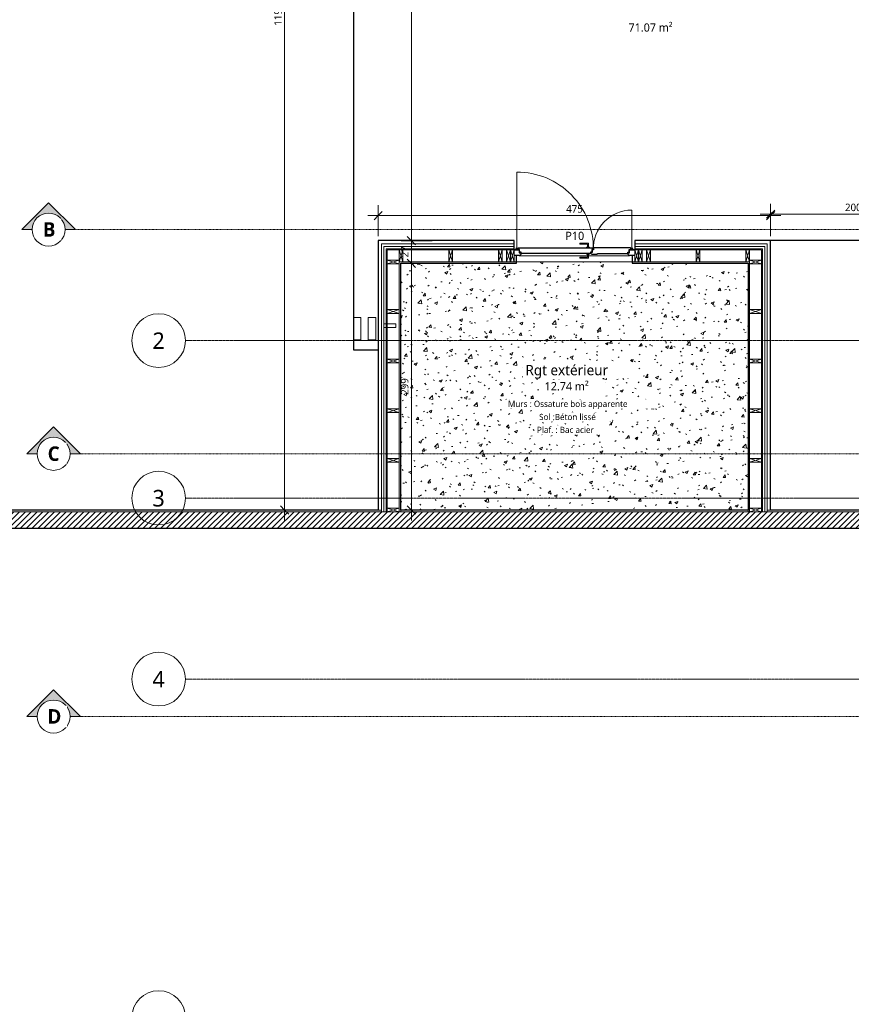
# Model space of a CAD drawing. Header units: millimetres. Extents: x -21522 to 77796, y -25697 to 15217.
# Tile 38 of 256: x -15731 to -5665, y -6120 to 5793. Entities that reach past the tile are written whole.
import ezdxf

# ---------------------------------------------------------------- set-up
doc = ezdxf.new("R2010")
doc.units = ezdxf.units.MM
for name, pattern in [('Caché', [3, 2, -1]), ('Ligne de quadrillage', [22.225, 12.7, -3.175, 3.175, -3.175]), ('Tiret point', [6.25, 2.5, -1.875, 0, -1.875])]:
    doc.linetypes.add(name, pattern=pattern)
for name, color, linetype, lineweight in [('A-ANNO-DIMS', 211, 'Continuous', 9), ('A-ANNO-DIMS-50', 211, 'Continuous', 9), ('A-AREA-IDEN', 2, 'Continuous', 9), ('A-AREA-PATT', 32, 'Continuous', 13), ('A-DETL', 90, 'Continuous', 70), ('A-DETL-GENF', 92, 'Continuous', 13), ('A-DOOR', 31, 'Continuous', 25), ('A-DOOR-FRAM', 31, 'Continuous', 25), ('A-DOOR-IDEN', 31, 'Continuous', 9), ('A-WALL', 113, 'Continuous', 13), ('A-WALL-PATT', 111, 'Continuous', 13), ('G-ANNO-SYMB', 111, 'Continuous', 9), ('S-BEAM', 12, 'Continuous', 13), ('S-GRID', 1, 'Continuous', 9), ('S-GRID-IDEN', 1, 'Continuous', 9)]:
    doc.layers.add(name, color=color, linetype=linetype, lineweight=lineweight)
doc.styles.add('Trebuchet MS', font='trebuc.ttf', dxfattribs={"height": 200})
doc.styles.add('Trebuchet MS_1', font='trebuc.ttf', dxfattribs={"height": 90})
doc.styles.add('Trebuchet MS_2', font='trebuc.ttf', dxfattribs={"height": 100})
doc.styles.add('Trebuchet MS_4', font='trebuc.ttf', dxfattribs={"height": 125})
doc.styles.add('Trebuchet MS_5', font='trebuc.ttf', dxfattribs={"height": 75})
doc.styles.add('Trebuchet MS_B_1', font='trebucbd.ttf', dxfattribs={"height": 175})
doc.dimstyles.new('Cotes50e_Intérieur_Transparent', dxfattribs={"dimscale": 304.8, "dimtxt": 92.785582, "dimasz": 0.328084, "dimexe": 0.410105, "dimexo": 0.0625, "dimgap": 0.036089, "dimtad": 1, "dimdec": 0, "dimlfac": 0.1, "dimzin": 0, "dimdsep": 46, "dimtxsty": 'Trebuchet MS_1', "dimblk1": 'OBLIQUE', "dimblk2": 'OBLIQUE', "dimsah": 1, "dimcen": 0.09, "dimdle": 0.410105, "dimazin": 0, "dimtfac": 1, "dimtdec": 4, "dimtix": 1, "dimtmove": 0, "dimatfit": 3, "dimfxl": 0.82021, "dimfxlon": 1, "dimtvp": 1, "dimtolj": 1, "dimtzin": 0, "dimarcsym": 2})
pattern_1 = [(45, (0, 0), (-112.2532, 112.2532), []), (45, (39.69, 0), (0, 224.5064), []), (45, (-39.69, 0), (0, 224.5064), [])]

# ---------------------------------------------------------------- blocks, each defined once
blk = doc.blocks.new('Family - IfcBeam - POTEAU-252198-00_RDC_50e Copie 1')
at = {"layer": 'S-BEAM', "color": 250, "lineweight": 18}
for p, q in [((19947, 39939), (19887, 39939)), ((19887, 39939), (19887, 39850)), ((19977, 39939), (19947, 39939)), ((19977, 39758), (19977, 39939)), ((19887, 39850), (19887, 39669)), ((19977, 39669), (19977, 39758)), ((19887, 39669), (19917, 39669)), ((19917, 39669), (19977, 39669))]:
    blk.add_line(p, q, dxfattribs=at)
blk = doc.blocks.new('Family - IfcBeam - POTEAU-252310-00_RDC_50e Copie 1')
at = {"layer": 'S-BEAM', "color": 250, "lineweight": 18}
for p, q in [((20127, 39939), (20067, 39939)), ((20067, 39939), (20067, 39850)), ((20157, 39939), (20127, 39939)), ((20157, 39758), (20157, 39939)), ((20067, 39850), (20067, 39669)), ((20157, 39669), (20157, 39758)), ((20067, 39669), (20097, 39669)), ((20097, 39669), (20157, 39669))]:
    blk.add_line(p, q, dxfattribs=at)
blk = doc.blocks.new('Family - IfcBeam - POTEAU-252800-00_RDC_50e Copie 1')
at = {"layer": 'S-BEAM', "color": 250, "lineweight": 18}
for p, q in [((20257, 39864), (20257, 39849)), ((20352, 39864), (20257, 39864)), ((20257, 39849), (20257, 39819)), ((20257, 39819), (20307, 39819)), ((20307, 39819), (20402, 39819)), ((20402, 39864), (20352, 39864)), ((20402, 39835), (20402, 39864)), ((20402, 39819), (20402, 39835))]:
    blk.add_line(p, q, dxfattribs=at)
blk = doc.blocks.new('GROUPE SCOLAIRE ST JULIEN - PRO - Ind A_importrevit_ifc-1-00_RDC_50e Copie 1')
at = {"layer": 'S-BEAM', "color": 250, "lineweight": 18, "rotation": 0.0001649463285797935}
for name in ['Family - IfcBeam - POTEAU-252198-00_RDC_50e Copie 1', 'Family - IfcBeam - POTEAU-252310-00_RDC_50e Copie 1', 'Family - IfcBeam - POTEAU-252800-00_RDC_50e Copie 1']:
    blk.add_blockref(name, (-31579, -37750), dxfattribs=at)
blk = doc.blocks.new('Porte d_entrée tierce - Panneau vitré - 140cm x 225cm-8599243-00_RDC_50e Copie 1')
at = {"layer": 'A-DETL-GENF', "color": 30}
for p, q in [((-697, 40), (-697, 967)), ((696, 40), (696, 507))]:
    blk.add_line(p, q, dxfattribs=at)
for centre, radius, start, end in [((-697, 40), 927, 359.1342, 90), ((696, 40), 467, 90, 181.7195)]:
    blk.add_arc(centre, radius, start, end, dxfattribs=at)
at = {"layer": 'A-DOOR', "color": 20}
for p, q in [((-682, 34), (-682, 46)), ((-679, 49), (227, 49)), ((-665, 31), (-679, 31)), ((-665, -1), (-665, 31)), ((213, 31), (213, -1)), ((227, 31), (213, 31)), ((230, 25), (217, 25)), ((217, 25), (217, -8)), ((230, 46), (230, 25)), ((230, 46), (230, 34)), ((679, 49), (233, 49)), ((665, -1), (665, 31)), ((665, 31), (679, 31)), ((682, 34), (682, 46)), ((-646, -4), (-662, -4)), ((-646, -19), (-646, -4)), ((194, -19), (-646, -19)), ((194, -4), (194, -19)), ((210, -4), (194, -4)), ((217, -8), (199, -8)), ((199, -8), (199, -14)), ((201, -19), (200, -19)), ((210, -25), (277, -25)), ((279, -22), (279, -19)), ((279, -19), (646, -19)), ((646, -19), (646, -4)), ((646, -4), (662, -4))]:
    blk.add_line(p, q, dxfattribs=at)
at = {"layer": 'A-DOOR', "color": 30, "lineweight": 13}
for p, q in [((-665, 26), (-668, 26)), ((-668, 26), (-668, 25)), ((-668, 24), (-668, 25)), ((172, 106), (65, 106)), ((65, 106), (65, 104)), ((65, 104), (65, 95)), ((65, 95), (65, 93)), ((65, 93), (158, 93)), ((145, 58), (145, 49)), ((150, 58), (145, 58)), ((150, 58), (180, 58)), ((158, 62), (155, 58)), ((155, 58), (156, 59)), ((158, 93), (158, 61)), ((160, 62), (165, 62)), ((169, 58), (161, 58)), ((161, 58), (161, 58)), ((165, 62), (170, 62)), ((169, 58), (169, 58)), ((172, 61), (172, 106)), ((175, 58), (172, 62)), ((185, 58), (180, 58)), ((185, 49), (185, 58)), ((230, 26), (213, 26)), ((668, 26), (665, 26)), ((668, 25), (668, 26)), ((668, 25), (668, 24)), ((-668, -46), (-668, -42)), ((-668, -46), (-668, -49)), ((-668, -49), (158, -49)), ((-650, -11), (-646, -11)), ((-650, -19), (145, -19)), ((158, -62), (65, -62)), ((65, -62), (65, -64)), ((65, -64), (65, -73)), ((65, -73), (65, -75)), ((65, -75), (172, -75)), ((145, -19), (145, -27)), ((145, -27), (150, -27)), ((180, -27), (150, -27)), ((156, -28), (155, -27)), ((155, -27), (158, -31)), ((158, -30), (158, -62)), ((165, -31), (160, -31)), ((161, -28), (169, -28)), ((161, -28), (161, -28)), ((170, -31), (165, -31)), ((169, -28), (169, -28)), ((171, -49), (668, -49)), ((172, -31), (175, -27)), ((172, -75), (172, -30)), ((180, -27), (185, -27)), ((185, -27), (185, -19)), ((185, -19), (201, -19)), ((194, -11), (199, -11)), ((279, -19), (650, -19)), ((646, -11), (650, -11)), ((668, -42), (668, -46)), ((668, -49), (668, -46))]:
    blk.add_line(p, q, dxfattribs=at)
at = {"layer": 'A-DOOR', "color": 20, "flags": 128}
blk.add_lwpolyline([(199, -15), (199, -14), (199, -14)], dxfattribs=at)
at = {"layer": 'A-DOOR', "color": 30, "lineweight": 13}
for centre, radius, start, end in [((-697, 40), 9.75, 0, 180), ((-697, 40), 9.75, 180, 360), ((-697, 40), 8.75, 0, 180), ((-697, 40), 8.75, 180, 360), ((696, 40), 9.75, 0, 180), ((696, 40), 9.75, 180, 0), ((696, 40), 8.75, 0, 180), ((696, 40), 8.75, 180, 0)]:
    blk.add_arc(centre, radius, start, end, dxfattribs=at)
at = {"layer": 'A-DOOR', "color": 20}
for centre, radius, start, end in [((-679, 46), 3, 90, 180), ((-679, 34), 3, 180, 270), ((227, 46), 3, 360, 90), ((227, 34), 3, 270, 0), ((233, 46), 3, 90, 180), ((679, 46), 3, 0, 90), ((679, 34), 3, 270, 360), ((-662, -1), 3, 180, 270), ((-662, -1), 3, 180, 270), ((210, -14), 11, 180, 270), ((210, -14), 11, 187.9267, 195.8266), ((210, -14), 11, 207.0357, 270), ((210, -1), 3, 270, 360), ((210, -1), 3, 270, 360), ((277, -22), 2.5, 270, 360), ((277, -22), 2.5, 270, 300), ((277, -22), 2.5, 330, 360), ((662, -1), 3, 270, 0), ((662, -1), 3, 270, 0)]:
    blk.add_arc(centre, radius, start, end, dxfattribs=at)
for points, knots in [([(-682, 46), (-682, 47), (-682, 47), (-682, 47), (-682, 47), (-682, 47), (-682, 48), (-682, 48), (-682, 48), (-682, 48)], [-1, -1, -1, -1, -0.9285714, -0.8928571, -0.8571429, -0.8214286, -0.7857143, -0.75, -0.7142857, -0.7142857, -0.7142857, -0.7142857]), ([(-682, 33), (-682, 33), (-682, 33), (-682, 33), (-682, 34), (-682, 34), (-682, 34), (-682, 34), (-682, 34), (-682, 34)], [-0.2857143, -0.2857143, -0.2857143, -0.2857143, -0.25, -0.2142857, -0.1785714, -0.1428571, -0.1071429, -0.0714286, 0, 0, 0, 0]), ([(-681, 49), (-681, 49), (-681, 49), (-680, 49), (-680, 49), (-680, 49), (-680, 49)], [-0.4285714, -0.4285714, -0.4285714, -0.4285714, -0.3928571, -0.3571429, -0.2857143, -0.1428571, -0.1428571, -0.1428571, -0.1428571]), ([(-680, 32), (-680, 32), (-680, 32), (-680, 32), (-681, 32), (-681, 32), (-681, 32)], [-0.8571429, -0.8571429, -0.8571429, -0.8571429, -0.7142857, -0.6428571, -0.6071429, -0.5714286, -0.5714286, -0.5714286, -0.5714286]), ([(228, 49), (228, 49), (228, 49), (228, 49), (229, 49), (229, 49), (229, 49)], [-0.8571429, -0.8571429, -0.8571429, -0.8571429, -0.7142857, -0.6428571, -0.6071429, -0.5714286, -0.5714286, -0.5714286, -0.5714286]), ([(229, 32), (229, 32), (229, 32), (228, 32), (228, 32), (228, 32), (228, 32)], [-0.4285714, -0.4285714, -0.4285714, -0.4285714, -0.3928571, -0.3571429, -0.2857143, -0.1428571, -0.1428571, -0.1428571, -0.1428571]), ([(230, 46), (230, 47), (230, 47), (230, 47), (230, 47), (230, 47), (230, 48), (230, 48), (230, 48), (230, 48)], [0, 0, 0, 0, 0.0714286, 0.1071429, 0.1428571, 0.1785714, 0.2142857, 0.25, 0.2857143, 0.2857143, 0.2857143, 0.2857143]), ([(230, 48), (230, 48), (230, 48), (230, 48), (230, 47), (230, 47), (230, 47), (230, 47), (230, 47), (230, 46)], [-0.2857143, -0.2857143, -0.2857143, -0.2857143, -0.25, -0.2142857, -0.1785714, -0.1428571, -0.1071429, -0.0714286, 0, 0, 0, 0]), ([(230, 34), (230, 34), (230, 34), (230, 34), (230, 34), (230, 34), (230, 33), (230, 33), (230, 33), (230, 33)], [-1, -1, -1, -1, -0.9285714, -0.8928571, -0.8571429, -0.8214286, -0.7857143, -0.75, -0.7142857, -0.7142857, -0.7142857, -0.7142857]), ([(231, 49), (231, 49), (231, 49), (232, 49), (232, 49), (232, 49), (232, 49)], [0.5714286, 0.5714286, 0.5714286, 0.5714286, 0.6071429, 0.6428571, 0.7142857, 0.8571429, 0.8571429, 0.8571429, 0.8571429]), ([(681, 49), (681, 49), (681, 49), (680, 49), (680, 49), (680, 49), (680, 49)], [0.5714286, 0.5714286, 0.5714286, 0.5714286, 0.6071429, 0.6428571, 0.7142857, 0.8571429, 0.8571429, 0.8571429, 0.8571429]), ([(680, 32), (680, 32), (680, 32), (680, 32), (681, 32), (681, 32), (681, 32)], [0.1428571, 0.1428571, 0.1428571, 0.1428571, 0.2857143, 0.3571429, 0.3928571, 0.4285714, 0.4285714, 0.4285714, 0.4285714]), ([(682, 46), (682, 47), (682, 47), (682, 47), (682, 47), (682, 47), (682, 48), (682, 48), (682, 48), (682, 48)], [0, 0, 0, 0, 0.0714286, 0.1071429, 0.1428571, 0.1785714, 0.2142857, 0.25, 0.2857143, 0.2857143, 0.2857143, 0.2857143]), ([(682, 33), (682, 33), (682, 33), (682, 33), (682, 34), (682, 34), (682, 34), (682, 34), (682, 34), (682, 34)], [0.7142857, 0.7142857, 0.7142857, 0.7142857, 0.75, 0.7857143, 0.8214286, 0.8571429, 0.8928571, 0.9285714, 1, 1, 1, 1]), ([(200, -19), (200, -19), (200, -18), (200, -18), (200, -18), (200, -18), (200, -18), (200, -18), (200, -18), (200, -17), (200, -17), (199, -17), (199, -17)], [0, 0, 0, 0, 0.142857, 0.285714, 0.357143, 0.428571, 0.5, 0.571429, 0.642857, 0.714286, 0.857143, 1, 1, 1, 1])]:
    blk.add_open_spline(points, degree=3, knots=knots, dxfattribs=at)
at = {"layer": 'A-DOOR', "color": 30, "lineweight": 13}
for points, knots in [([(160, 95), (160, 95), (160, 94), (160, 94), (159, 94), (159, 94), (159, 94), (159, 93), (159, 93), (159, 93), (158, 93), (158, 93), (158, 93), (158, 93)], [0, 0, 0, 0, 0.166667, 0.25, 0.333333, 0.375, 0.416667, 0.5, 0.583333, 0.666667, 0.75, 0.833333, 1, 1, 1, 1]), ([(172, 106), (172, 106), (172, 106), (172, 106), (171, 106), (171, 106), (171, 106), (171, 105), (171, 105), (171, 105), (170, 105), (170, 105), (170, 104), (170, 104)], [0, 0, 0, 0, 0.166667, 0.25, 0.333333, 0.416667, 0.5, 0.583333, 0.666667, 0.708333, 0.75, 0.833333, 1, 1, 1, 1]), ([(158, -62), (158, -62), (158, -62), (158, -62), (159, -62), (159, -62), (159, -62), (159, -63), (159, -63), (159, -63), (160, -63), (160, -63), (160, -64), (160, -64)], [0, 0, 0, 0, 0.166667, 0.25, 0.333333, 0.416667, 0.5, 0.583333, 0.666667, 0.708333, 0.75, 0.833333, 1, 1, 1, 1]), ([(170, -73), (170, -73), (170, -74), (170, -74), (171, -74), (171, -74), (171, -74), (171, -75), (171, -75), (171, -75), (172, -75), (172, -75), (172, -75), (172, -75)], [0, 0, 0, 0, 0.166667, 0.25, 0.333333, 0.375, 0.416667, 0.5, 0.583333, 0.666667, 0.75, 0.833333, 1, 1, 1, 1])]:
    blk.add_open_spline(points, degree=3, knots=knots, dxfattribs=at)
at = {"layer": 'A-DOOR-FRAM', "color": 20}
for p, q in [((-728, 26), (-671, 26)), ((-668, 24), (-668, -9)), ((668, -9), (668, 24)), ((670, 26), (727, 26)), ((-661, -42), (-728, -42)), ((-668, -9), (-653, -9)), ((-650, -11), (-650, -31)), ((650, -31), (650, -11)), ((652, -9), (668, -9)), ((727, -42), (661, -42))]:
    blk.add_line(p, q, dxfattribs=at)
for centre, radius, start, end in [((-728, 24), 2.5, 90, 180), ((-728, 24), 2.5, 150, 180), ((-728, 24), 2.5, 90, 120), ((-671, 24), 2.5, 360, 90), ((-671, 24), 2.5, 60, 90), ((-671, 24), 2.5, 0, 30), ((670, 24), 2.5, 90, 180), ((670, 24), 2.5, 150, 180), ((670, 24), 2.5, 90, 120), ((727, 24), 2.5, 0, 90), ((727, 24), 2.5, 60, 90), ((727, 24), 2.5, 0, 30), ((-728, -39), 2.5, 180, 270), ((-728, -39), 2.5, 180, 210), ((-728, -39), 2.5, 240, 270), ((-661, -31), 11, 270, 0), ((-653, -11), 2.5, 360, 90), ((652, -11), 2.5, 90, 180), ((661, -31), 11, 180, 270), ((727, -39), 2.5, 270, 360), ((727, -39), 2.5, 270, 300), ((727, -39), 2.5, 330, 360)]:
    blk.add_arc(centre, radius, start, end, dxfattribs=at)
blk = doc.blocks.new('Répétition de détail - Croix 45x145-V55-00_RDC_50e Copie 1')
at = {"layer": 'A-DETL-GENF'}
for p, q in [((22.5, 72.5), (-22.5, 72.5)), ((-22.5, 72.5), (-22.5, -72.5)), ((-22.5, 72.5), (22.5, 72.5)), ((-22.5, -72.5), (-22.5, 72.5)), ((-22.5, 72.5), (22.5, -72.5)), ((-22.5, -72.5), (22.5, 72.5)), ((22.5, -72.5), (22.5, 72.5)), ((22.5, 72.5), (22.5, -72.5)), ((622.5, 72.5), (577.5, 72.5)), ((577.5, 72.5), (577.5, -72.5)), ((577.5, 72.5), (622.5, 72.5)), ((577.5, -72.5), (577.5, 72.5)), ((577.5, 72.5), (622.5, -72.5)), ((577.5, -72.5), (622.5, 72.5)), ((622.5, -72.5), (622.5, 72.5)), ((622.5, 72.5), (622.5, -72.5)), ((1222.5, 72.5), (1177.5, 72.5)), ((1177.5, 72.5), (1177.5, -72.5)), ((1177.5, 72.5), (1222.5, 72.5)), ((1177.5, -72.5), (1177.5, 72.5)), ((1177.5, 72.5), (1222.5, -72.5)), ((1177.5, -72.5), (1222.5, 72.5)), ((1222.5, -72.5), (1222.5, 72.5)), ((1222.5, 72.5), (1222.5, -72.5)), ((1822.5, 72.5), (1777.5, 72.5)), ((1777.5, 72.5), (1777.5, -72.5)), ((1777.5, 72.5), (1822.5, 72.5)), ((1777.5, -72.5), (1777.5, 72.5)), ((1777.5, 72.5), (1822.5, -72.5)), ((1777.5, -72.5), (1822.5, 72.5)), ((1822.5, -72.5), (1822.5, 72.5)), ((1822.5, 72.5), (1822.5, -72.5)), ((2422.5, 72.5), (2377.5, 72.5)), ((2377.5, 72.5), (2377.5, -72.5)), ((2377.5, 72.5), (2422.5, 72.5)), ((2377.5, -72.5), (2377.5, 72.5)), ((2377.5, 72.5), (2422.5, -72.5)), ((2377.5, -72.5), (2422.5, 72.5)), ((2422.5, -72.5), (2422.5, 72.5)), ((2422.5, 72.5), (2422.5, -72.5)), ((3022.5, 72.5), (2977.5, 72.5)), ((2977.5, 72.5), (2977.5, -72.5)), ((2977.5, 72.5), (3022.5, 72.5)), ((2977.5, -72.5), (2977.5, 72.5)), ((2977.5, 72.5), (3022.5, -72.5)), ((2977.5, -72.5), (3022.5, 72.5)), ((3022.5, -72.5), (3022.5, 72.5)), ((3022.5, 72.5), (3022.5, -72.5)), ((-22.5, -72.5), (22.5, -72.5)), ((22.5, -72.5), (-22.5, -72.5)), ((577.5, -72.5), (622.5, -72.5)), ((622.5, -72.5), (577.5, -72.5)), ((1177.5, -72.5), (1222.5, -72.5)), ((1222.5, -72.5), (1177.5, -72.5)), ((1777.5, -72.5), (1822.5, -72.5)), ((1822.5, -72.5), (1777.5, -72.5)), ((2377.5, -72.5), (2422.5, -72.5)), ((2422.5, -72.5), (2377.5, -72.5)), ((2977.5, -72.5), (3002.2, -72.5)), ((3002.2, -72.5), (2977.5, -72.5))]:
    blk.add_line(p, q, dxfattribs=at)
blk = doc.blocks.new('Répétition de détail - Croix 45x145-V56-00_RDC_50e Copie 1')
at = {"layer": 'A-DETL-GENF'}
for p, q in [((22.5, 72.5), (-22.5, 72.5)), ((-22.5, 72.5), (-22.5, -72.5)), ((-22.5, 72.5), (22.5, 72.5)), ((-22.5, -72.5), (-22.5, 72.5)), ((-22.5, 72.5), (22.5, -72.5)), ((-22.5, -72.5), (22.5, 72.5)), ((22.5, -72.5), (22.5, 72.5)), ((22.5, 72.5), (22.5, -72.5)), ((622.5, 72.5), (577.5, 72.5)), ((577.5, 72.5), (577.5, -72.5)), ((577.5, 72.5), (622.5, 72.5)), ((577.5, -72.5), (577.5, 72.5)), ((577.5, 72.5), (622.5, -72.5)), ((577.5, -72.5), (622.5, 72.5)), ((622.5, -72.5), (622.5, 72.5)), ((622.5, 72.5), (622.5, -72.5)), ((1222.5, 72.5), (1177.5, 72.5)), ((1177.5, 72.5), (1177.5, -72.5)), ((1177.5, 72.5), (1222.5, 72.5)), ((1177.5, -72.5), (1177.5, 72.5)), ((1177.5, 72.5), (1222.5, -72.5)), ((1177.5, -72.5), (1222.5, 72.5)), ((1222.5, -72.5), (1222.5, 72.5)), ((1222.5, 72.5), (1222.5, -72.5)), ((1822.5, 72.5), (1777.5, 72.5)), ((1777.5, 72.5), (1777.5, -72.5)), ((1777.5, 72.5), (1822.5, 72.5)), ((1777.5, -72.5), (1777.5, 72.5)), ((1777.5, 72.5), (1822.5, -72.5)), ((1777.5, -72.5), (1822.5, 72.5)), ((1822.5, -72.5), (1822.5, 72.5)), ((1822.5, 72.5), (1822.5, -72.5)), ((2422.5, 72.5), (2377.5, 72.5)), ((2377.5, 72.5), (2377.5, -72.5)), ((2377.5, 72.5), (2422.5, 72.5)), ((2377.5, -72.5), (2377.5, 72.5)), ((2377.5, 72.5), (2422.5, -72.5)), ((2377.5, -72.5), (2422.5, 72.5)), ((2422.5, -72.5), (2422.5, 72.5)), ((2422.5, 72.5), (2422.5, -72.5)), ((3002.2, 72.5), (2977.5, 72.5)), ((2977.5, 72.5), (2977.5, -72.5)), ((2977.5, 72.5), (3002.2, 72.5)), ((2977.5, -72.5), (2977.5, 72.5)), ((2977.5, 72.5), (3022.5, -72.5)), ((2977.5, -72.5), (3022.5, 72.5)), ((3022.5, -72.5), (3022.5, 72.5)), ((3022.5, 72.5), (3022.5, -72.5)), ((-22.5, -72.5), (22.5, -72.5)), ((22.5, -72.5), (-22.5, -72.5)), ((577.5, -72.5), (622.5, -72.5)), ((622.5, -72.5), (577.5, -72.5)), ((1177.5, -72.5), (1222.5, -72.5)), ((1222.5, -72.5), (1177.5, -72.5)), ((1777.5, -72.5), (1822.5, -72.5)), ((1822.5, -72.5), (1777.5, -72.5)), ((2377.5, -72.5), (2422.5, -72.5)), ((2422.5, -72.5), (2377.5, -72.5)), ((2977.5, -72.5), (3022.5, -72.5)), ((3022.5, -72.5), (2977.5, -72.5))]:
    blk.add_line(p, q, dxfattribs=at)
blk = doc.blocks.new('Répétition de détail - Croix 45x145-V57-00_RDC_50e Copie 1')
at = {"layer": 'A-DETL-GENF'}
for p, q in [((22.5, 72.5), (-22.5, 72.5)), ((-22.5, 72.5), (-22.5, -72.5)), ((-22.5, 72.5), (22.5, 72.5)), ((-22.5, -72.5), (-22.5, 72.5)), ((-22.5, 72.5), (22.5, -72.5)), ((-22.5, -72.5), (22.5, 72.5)), ((22.5, -72.5), (22.5, 72.5)), ((22.5, 72.5), (22.5, -72.5)), ((622.5, 72.5), (577.5, 72.5)), ((577.5, 72.5), (577.5, -72.5)), ((577.5, 72.5), (622.5, 72.5)), ((577.5, -72.5), (577.5, 72.5)), ((577.5, 72.5), (622.5, -72.5)), ((577.5, -72.5), (622.5, 72.5)), ((622.5, -72.5), (622.5, 72.5)), ((622.5, 72.5), (622.5, -72.5)), ((1222.5, 72.5), (1177.5, 72.5)), ((1177.5, 72.5), (1177.5, -72.5)), ((1177.5, 72.5), (1222.5, 72.5)), ((1177.5, -72.5), (1177.5, 72.5)), ((1177.5, 72.5), (1222.5, -72.5)), ((1177.5, -72.5), (1222.5, 72.5)), ((1222.5, -72.5), (1222.5, 72.5)), ((1222.5, 72.5), (1222.5, -72.5)), ((-22.5, -72.5), (22.5, -72.5)), ((22.5, -72.5), (-22.5, -72.5)), ((577.5, -72.5), (622.5, -72.5)), ((622.5, -72.5), (577.5, -72.5)), ((1177.5, -72.5), (1222.5, -72.5)), ((1222.5, -72.5), (1177.5, -72.5))]:
    blk.add_line(p, q, dxfattribs=at)
blk = doc.blocks.new('STR_RECTANGLE - Croix 45x145-V54-00_RDC_50e Copie 1')
at = {"layer": 'A-DETL-GENF'}
for p, q in [((22.5, 72.5), (-22.5, 72.5)), ((22.5, 72.5), (-22.5, 72.5)), ((-22.5, -72.5), (22.5, 72.5)), ((-22.5, 72.5), (22.5, -72.5)), ((22.5, -72.5), (22.5, 72.5)), ((22.5, -72.5), (22.5, 72.5)), ((-22.5, -72.5), (22.5, -72.5)), ((-22.5, -72.5), (22.5, -72.5))]:
    blk.add_line(p, q, dxfattribs=at)
blk = doc.blocks.new('STR_RECTANGLE - Croix 45x145-V45-00_RDC_50e Copie 1')
at = {"layer": 'A-DETL-GENF'}
for p, q in [((22.5, 72.5), (-22.5, 72.5)), ((-22.5, 72.5), (-22.5, -72.5)), ((-22.5, 72.5), (-22.5, -72.5)), ((22.5, 72.5), (-22.5, 72.5)), ((-22.5, -72.5), (22.5, 72.5)), ((-22.5, 72.5), (22.5, -72.5)), ((22.5, -72.5), (22.5, 72.5)), ((22.5, -72.5), (22.5, 72.5)), ((-22.5, -72.5), (22.5, -72.5)), ((-22.5, -72.5), (22.5, -72.5))]:
    blk.add_line(p, q, dxfattribs=at)
blk = doc.blocks.new('STR_RECTANGLE - Croix 45x145-V39-00_RDC_50e Copie 1')
at = {"layer": 'A-DETL-GENF'}
for p, q in [((22.5, 72.5), (-22.5, 72.5)), ((-22.5, 72.5), (22.5, 72.5)), ((-22.5, 72.5), (22.5, -72.5)), ((-22.5, -72.5), (22.5, 72.5)), ((22.5, -72.5), (22.5, 72.5)), ((22.5, 72.5), (22.5, -72.5)), ((-22.5, -72.5), (22.5, -72.5)), ((22.5, -72.5), (-22.5, -72.5))]:
    blk.add_line(p, q, dxfattribs=at)
blk = doc.blocks.new('STR_RECTANGLE - Croix 45x145-V40-00_RDC_50e Copie 1')
at = {"layer": 'A-DETL-GENF'}
for p, q in [((22.5, 72.5), (-22.5, 72.5)), ((-22.5, 72.5), (-22.5, -72.5)), ((-22.5, 72.5), (22.5, 72.5)), ((-22.5, -72.5), (-22.5, 72.5)), ((-22.5, 72.5), (22.5, -72.5)), ((-22.5, -72.5), (22.5, 72.5)), ((22.5, -72.5), (22.5, 72.5)), ((22.5, 72.5), (22.5, -72.5)), ((-22.5, -72.5), (22.5, -72.5)), ((22.5, -72.5), (-22.5, -72.5))]:
    blk.add_line(p, q, dxfattribs=at)
blk = doc.blocks.new('Quadrillage - Extrémité de la ligne de quadrillage - Cercle-4360-00_RDC_50e Copie 1')
at = {"layer": 'S-GRID-IDEN'}
blk.add_circle((0, 0), 6.5, dxfattribs=at)
blk = doc.blocks.new('DIMBLOCK92-00_RDC_50e Copie 1')
at = {"layer": 'A-ANNO-DIMS-50'}
for p, q in [((-10990, 11969), (-10990, 2994)), ((-10990, 11844), (-11115, 11844)), ((-10990, 11844), (-11040, 11894)), ((-10990, 11844), (-10940, 11794)), ((-10990, 11844), (-10740, 11844)), ((-10990, 3119), (-11115, 3119)), ((-10990, 3119), (-11040, 3169)), ((-10990, 3119), (-10940, 3069)), ((-10990, 3119), (-10740, 3119))]:
    blk.add_line(p, q, dxfattribs=at)
at = {"layer": 'A-ANNO-DIMS-50', "color": 0, "insert": (-11116, 7383), "char_height": 90, "width": 237.78, "attachment_point": 1, "rotation": 90, "line_spacing_factor": 1.048425, "style": 'Trebuchet MS_1'}
blk.add_mtext('872', dxfattribs=at)
blk = doc.blocks.new('_Oblique')
at = {"color": 0, "linetype": 'ByBlock', "lineweight": -2}
blk.add_line((-0.5, -0.5), (0.5, 0.5), dxfattribs=at)
blk = doc.blocks.new('DIMBLOCK94-00_RDC_50e Copie 1')
at = {"layer": 'A-ANNO-DIMS-50'}
for p, q in [((-4642, 3440), (-4642, 3690)), ((-6642, 3440), (-6642, 3565)), ((-6642, 3440), (-6592, 3490)), ((-4642, 3440), (-4592, 3490)), ((-6767, 3440), (-4517, 3440)), ((-6642, 3440), (-6692, 3390)), ((-6642, 3440), (-6642, 3190)), ((-4642, 3440), (-4692, 3390)), ((-4642, 3440), (-4642, 3315))]:
    blk.add_line(p, q, dxfattribs=at)
at = {"layer": 'A-ANNO-DIMS-50', "color": 0, "insert": (-5741, 3567), "char_height": 90, "width": 237.78, "attachment_point": 1, "line_spacing_factor": 1.048425, "style": 'Trebuchet MS_1'}
blk.add_mtext('200', dxfattribs=at)
blk = doc.blocks.new('DIMBLOCK95-00_RDC_50e Copie 1')
at = {"layer": 'A-ANNO-DIMS-50'}
for p, q in [((-10990, 3244), (-10990, 2846)), ((-10990, 3119), (-11115, 3119)), ((-10990, 3119), (-11040, 3169)), ((-10990, 3119), (-10940, 3069)), ((-10990, 3119), (-10740, 3119)), ((-10990, 2846), (-11040, 2896)), ((-10990, 2846), (-11115, 2846)), ((-10990, 2846), (-10940, 2796)), ((-10990, 2846), (-10740, 2846))]:
    blk.add_line(p, q, dxfattribs=at)
at = {"layer": 'A-ANNO-DIMS-50', "color": 0, "insert": (-11116, 2917), "char_height": 90, "width": 158.52, "attachment_point": 1, "rotation": 90, "line_spacing_factor": 1.048425, "style": 'Trebuchet MS_1'}
blk.add_mtext('27', dxfattribs=at)
blk = doc.blocks.new('DIMBLOCK96-00_RDC_50e Copie 1')
at = {"layer": 'A-ANNO-DIMS-50'}
for p, q in [((-10990, 2846), (-11040, 2896)), ((-10990, 2846), (-11115, 2846)), ((-10990, 2846), (-10990, -265)), ((-10990, 2846), (-10940, 2796)), ((-10990, 2846), (-10740, 2846)), ((-10990, -140), (-11040, -90)), ((-10990, -140), (-11115, -140)), ((-10990, -140), (-10940, -190)), ((-10990, -140), (-10740, -140))]:
    blk.add_line(p, q, dxfattribs=at)
at = {"layer": 'A-ANNO-DIMS-50', "color": 0, "insert": (-11116, 1254), "char_height": 90, "width": 237.78, "attachment_point": 1, "rotation": 90, "line_spacing_factor": 1.048425, "style": 'Trebuchet MS_1'}
blk.add_mtext('299', dxfattribs=at)
blk = doc.blocks.new('DIMBLOCK97-00_RDC_50e Copie 1')
at = {"layer": 'A-ANNO-DIMS-50'}
for p, q in [((-11392, 3422), (-11392, 3547)), ((-11392, 3422), (-11342, 3472)), ((-6642, 3422), (-6642, 3547)), ((-6642, 3422), (-6592, 3472)), ((-11517, 3422), (-6517, 3422)), ((-11392, 3422), (-11442, 3372)), ((-11392, 3422), (-11392, 3172)), ((-6642, 3422), (-6692, 3372)), ((-6642, 3422), (-6642, 3172))]:
    blk.add_line(p, q, dxfattribs=at)
at = {"layer": 'A-ANNO-DIMS-50', "color": 0, "insert": (-9116, 3549), "char_height": 90, "width": 237.78, "attachment_point": 1, "line_spacing_factor": 1.048425, "style": 'Trebuchet MS_1'}
blk.add_mtext('475', dxfattribs=at)
blk = doc.blocks.new('DIMBLOCK139-00_RDC_50e Copie 1')
at = {"layer": 'A-ANNO-DIMS-50'}
for p, q in [((-12524, 11969), (-12524, -265)), ((-12524, 11844), (-12649, 11844)), ((-12524, 11844), (-12574, 11894)), ((-12524, 11844), (-12474, 11794)), ((-12524, 11844), (-12274, 11844)), ((-12524, -140), (-12574, -90)), ((-12524, -140), (-12649, -140)), ((-12524, -140), (-12474, -190)), ((-12524, -140), (-12274, -140))]:
    blk.add_line(p, q, dxfattribs=at)
at = {"layer": 'A-ANNO-DIMS-50', "color": 0, "insert": (-12650, 5720), "char_height": 90, "width": 317.04, "attachment_point": 1, "rotation": 90, "line_spacing_factor": 1.048425, "style": 'Trebuchet MS_1'}
blk.add_mtext('1198', dxfattribs=at)
blk = doc.blocks.new('Coupe - Extrémité de la ligne de coupe -100e-852082-00_RDC_50e Copie 1')
at = {"layer": 'G-ANNO-SYMB'}
h = blk.add_hatch(color=256, dxfattribs=at)
edge = h.paths.add_edge_path()
edge.add_line((-12.49, 0), (-6, 6.49))
edge.add_line((-6, 6.49), (0.49, 0))
edge.add_line((0.49, 0), (-2, 0))
edge.add_arc((-6, 0), 4, 0, 180)
edge.add_line((-10, 0), (-12.49, 0))
for p, q in [((-6, 6.49), (-12.49, 0)), ((-6, 6.49), (-12.49, 0)), ((-6, 6.49), (0.49, 0)), ((0.49, 0), (-6, 6.49)), ((-12.49, 0), (-10, 0)), ((-10, 0), (-12.49, 0)), ((-2, 0), (0.49, 0)), ((-2, 0), (0.49, 0))]:
    blk.add_line(p, q, dxfattribs=at)
for start, end in [(360, 180), (0, 180), (180, 360)]:
    blk.add_arc((-6, 0), 4, start, end, dxfattribs=at)

msp = doc.modelspace()

# ---------------------------------------------------------------- hatches: boundary and pattern name
at = {"layer": 'A-AREA-PATT'}
h = msp.add_hatch(dxfattribs=at)
h.set_pattern_fill('FP_114', color=8, style=0, pattern_type=2)
h.set_pattern_definition([(50, (0, 0), (364.368, -31.878), [38.1, -419.1]), (355, (0, 0), (-70.486, 382.113), [30.48, -335.28]), (100.451, (30.36, -2.66), (293.885, 350.233), [32.38, -356.18]), (46.184, (0, 101.6), (542.158, -84.086), [57.15, -628.65]), (96.636, (45.2, 94.6), (474.805, 494.855), [48.57, -534.27]), (351.184, (0, 101.6), (474.81, 494.85), [45.72, -502.92]), (21, (50.8, 76.2), (303.2285, -204.5305), [38.1, -419.1]), (326, (50.8, 76.2), (123.604, 368.376), [30.48, -335.28]), (71.451, (76.07, 59.16), (426.834, 163.843), [32.38, -356.18]), (37.5, (0, 0), (6.1766, 169.1102), [16.764, -314.452, 16.764, -323.596, -336.55]), (37.5, (0, 0), (6.1766, 169.1102), [-671.576, 16.764, -319.786]), (7.5, (0, 0), (133.639, 200.3615), [16.764, -177.292, 16.764, -306.832, -128.27]), (7.5, (0, 0), (133.639, 200.3615), [-517.652, 16.764, -111.506]), (327.5, (-113.28, 0), (271.1818, -11.4584), [16.764, -110.236, 16.764, -379.476, -525.78]), (327.5, (-113.28, 0), (271.1818, -11.4584), [-523.24, 16.764, -509.016]), (317.5, (-164.08, 0), (296.2585, 50.853), [16.764, -148.336, 16.764, -246.38, -373.38]), (317.5, (-164.08, 0), (296.2585, 50.853), [-428.244, 16.764, -356.616])])
h.paths.add_polyline_path([(-6924.5, -140.2), (-6915, -140.2), (-6915, 2846.5), (-8317, 2846.5), (-8317, 2864.5), (-9717, 2864.5), (-9717, 2846.5), (-11119, 2846.5), (-11119, -140.2)])
at = {"layer": 'A-WALL-PATT'}
h = msp.add_hatch(dxfattribs=at)
h.set_pattern_fill('FP_1', color=30, style=0, pattern_type=2)
h.set_pattern_definition(pattern_1)
h.paths.add_polyline_path([(-6740, 3009.5), (-6740, 3021.5), (-8287, 3021.5), (-8287, 3009.5), (-6752, 3009.5)])
h.paths.add_polyline_path([(-10573.9, 3009.5), (-9747, 3009.5), (-9747, 3021.5), (-11294, 3021.5), (-11294, 3009.5), (-11030.1, 3009.5)])
h = msp.add_hatch(dxfattribs=at)
h.set_pattern_fill('FP_1', color=30, style=0, pattern_type=2)
h.set_pattern_definition(pattern_1)
h.paths.add_polyline_path([(-11294, -160.2), (-11282, -160.2), (-11282, 3009.5), (-11294, 3009.5), (-11294, -140.2)])
h = msp.add_hatch(dxfattribs=at)
h.set_pattern_fill('FP_1', color=30, style=0, pattern_type=2)
h.set_pattern_definition(pattern_1)
h.paths.add_polyline_path([(-6740, -160.2), (-6740, 3009.5), (-6752, 3009.5), (-6752, -160.2)])
h = msp.add_hatch(dxfattribs=at)
h.set_pattern_fill('FP_48', color=256, angle=-135, style=0, pattern_type=2)
h.set_pattern_definition([(225, (-16420.025, -140.25), (35.35534, -35.35534), [])])
h.paths.add_polyline_path([(-1612.8, -360.2), (-1412.8, -360.2), (-1412.5, -160.2), (-16377.5, -160.2), (-16377.5, -360.2), (-3275.1, -360.2)])
h.paths.add_polyline_path([(-18917.5, -360.2), (-18577.5, -360.2), (-18577.5, -160.2), (-18977.5, -160.2), (-18977.5, -225.2), (-18976, -225.2), (-18976, -325.2), (-18942.5, -325.2), (-18942.5, -360.2)])
h.paths.add_polyline_path([(-21137.5, -360.2), (-21112.5, -360.2), (-21112.5, -325.2), (-21079, -325.2), (-21079, -225.2), (-21077.5, -225.2), (-21077.5, -160.2), (-21521.5, -160.2), (-21521.5, -360.2), (-21294, -360.2)])

# ---------------------------------------------------------------- linework, layer by layer
at = {"layer": 'A-DETL', "linetype": 'Caché', "lineweight": 25}
for p, q in [((-11692, 11844), (-11692, 1794.5)), ((-4642, 3119.5), (-6642, 3119.5)), ((-11392, 1794.5), (-11692, 1794.5))]:
    msp.add_line(p, q, dxfattribs=at)
at = {"layer": 'A-WALL', "color": 20, "lineweight": 25}
for p, q in [((-9747, 3119.5), (-11392, 3119.5)), ((-11392, 3119.5), (-11392, -140.2)), ((-9747, 3009.5), (-9747, 3119.5)), ((-6642, 3119.5), (-8287, 3119.5)), ((-8287, 3119.5), (-8287, 3009.5)), ((-6642, -140.2), (-6642, 3119.5)), ((-9717, 2941.5), (-9747, 2941.5)), ((-9717, 2846.5), (-9717, 2941.5)), ((-8287, 2941.5), (-8317, 2941.5)), ((-8317, 2941.5), (-8317, 2846.5)), ((-11119, 2846.5), (-9717, 2846.5)), ((-11119, -140.2), (-11119, 2846.5)), ((-8317, 2846.5), (-6915, 2846.5)), ((-6915, 2846.5), (-6915, -140.2))]:
    msp.add_line(p, q, dxfattribs=at)
at = {"layer": 'A-WALL', "color": 30}
for p, q in [((-11352, 3079.5), (-9747, 3079.5)), ((-11352, 3079.5), (-11352, -160.2)), ((-11323, 3050.5), (-9747, 3050.5)), ((-11323, -160.2), (-11323, 3050.5)), ((-11294, 3021.5), (-9747, 3021.5)), ((-11294, -160.2), (-11294, 3021.5)), ((-11282, 3009.5), (-11137, 3009.5)), ((-11282, 2884.8), (-11282, 3009.5)), ((-11092, 3009.5), (-10537, 3009.5)), ((-10492, 3009.5), (-9937, 3009.5)), ((-9892, 3009.5), (-9837, 3009.5)), ((-9747, 3014.5), (-9696, 3014.5)), ((-8790, 3014.5), (-8787, 3014.5)), ((-8338, 3014.5), (-8287, 3014.5)), ((-8287, 3079.5), (-6682, 3079.5)), ((-8287, 3050.5), (-6711, 3050.5)), ((-8287, 3021.5), (-6740, 3021.5)), ((-8197, 3009.5), (-8142, 3009.5)), ((-8097, 3009.5), (-7542, 3009.5)), ((-7497, 3009.5), (-6942, 3009.5)), ((-6897, 3009.5), (-6752, 3009.5)), ((-6752, 3009.5), (-6752, 2884.8)), ((-6740, 3021.5), (-6740, -160.2)), ((-6711, 3050.5), (-6711, -160.2)), ((-6682, -160.2), (-6682, 3079.5)), ((-11092, 2864.5), (-10537, 2864.5)), ((-10492, 2864.5), (-9937, 2864.5)), ((-9892, 2864.5), (-9837, 2864.5)), ((-8287, 2864.5), (-9747, 2864.5)), ((-8197, 2864.5), (-8142, 2864.5)), ((-8097, 2864.5), (-7542, 2864.5)), ((-7497, 2864.5), (-6942, 2864.5)), ((-11282, 2284.8), (-11282, 2839.8)), ((-11137, 2284.8), (-11137, 2839.8)), ((-6897, 2839.8), (-6897, 2284.8)), ((-6752, 2839.8), (-6752, 2284.8)), ((-11282, 1684.8), (-11282, 2239.8)), ((-11137, 1684.8), (-11137, 2239.8)), ((-6897, 2239.8), (-6897, 1684.8)), ((-6752, 2239.8), (-6752, 1684.8)), ((-11282, 1084.8), (-11282, 1639.8)), ((-11137, 1084.8), (-11137, 1639.8)), ((-6897, 1639.8), (-6897, 1084.8)), ((-6752, 1639.8), (-6752, 1084.8)), ((-11282, 484.8), (-11282, 1039.8)), ((-11137, 484.8), (-11137, 1039.8)), ((-6897, 1039.8), (-6897, 484.8)), ((-6752, 1039.8), (-6752, 484.8)), ((-11282, -115.2), (-11282, 439.8)), ((-11137, -115.2), (-11137, 439.8)), ((-6897, 439.8), (-6897, -115.2)), ((-6752, 439.8), (-6752, -115.2)), ((-11392, -140.2), (-11352, -140.2)), ((-11352, -160.2), (-11282, -160.2)), ((-6915, -160.2), (-6897, -160.2)), ((-6752, -160.2), (-6711, -160.2)), ((-6682, -140.2), (-6642, -140.2))]:
    msp.add_line(p, q, dxfattribs=at)
at = {"layer": 'A-WALL', "lineweight": 25}
for p, q in [((-11392, -140.2), (-16377.5, -140.2)), ((-6915, -140.2), (-11119, -140.2)), ((-1412.5, -140.2), (-6642, -140.2)), ((-16377.5, -360.2), (-1612.8, -360.2))]:
    msp.add_line(p, q, dxfattribs=at)
at = {"layer": 'A-WALL'}
for p, q in [((-11352, -160.2), (-16377.5, -160.2)), ((-6915, -160.2), (-11137, -160.2)), ((-11119, -140.2), (-11119, -160.2)), ((-6915, -160.2), (-6915, -140.2)), ((-1412.5, -160.2), (-6711, -160.2))]:
    msp.add_line(p, q, dxfattribs=at)
at = {"layer": 'G-ANNO-SYMB', "linetype": 'Tiret point'}
for p, q in [((25455.8, 3253.6), (-15081.6, 3253.6)), ((25455.8, 540.6), (-15021.2, 540.6)), ((25455.8, -2638.3), (-15021.2, -2638.3))]:
    msp.add_line(p, q, dxfattribs=at)
at = {"layer": 'S-GRID', "linetype": 'Ligne de quadrillage'}
for p, q in [((24853.2, 1910), (-13724, 1910)), ((24853.2, 4.4), (-13724, 4.4)), ((24853.2, -2185.6), (-13724, -2185.6))]:
    msp.add_line(p, q, dxfattribs=at)

# ---------------------------------------------------------------- block references
at = {"lineweight": 5}
msp.add_blockref('GROUPE SCOLAIRE ST JULIEN - PRO - Ind A_importrevit_ifc-1-00_RDC_50e Copie 1', (0, 0), dxfattribs=at)
at = {"layer": 'A-DETL-GENF', "color": 30}
msp.add_blockref('Porte d_entrée tierce - Panneau vitré - 140cm x 225cm-8599243-00_RDC_50e Copie 1', (-9017, 2983), dxfattribs=at)
at = {"layer": 'A-DETL-GENF'}
for name, p in [('Répétition de détail - Croix 45x145-V57-00_RDC_50e Copie 1', (-11114.5, 2937)), ('STR_RECTANGLE - Croix 45x145-V40-00_RDC_50e Copie 1', (-9814.5, 2937)), ('STR_RECTANGLE - Croix 45x145-V39-00_RDC_50e Copie 1', (-9769.5, 2937))]:
    msp.add_blockref(name, p, dxfattribs=at)
for name, p, rotation in [('STR_RECTANGLE - Croix 45x145-V54-00_RDC_50e Copie 1', (-8264.5, 2937), 180), ('STR_RECTANGLE - Croix 45x145-V45-00_RDC_50e Copie 1', (-8219.5, 2937), 180), ('Répétition de détail - Croix 45x145-V55-00_RDC_50e Copie 1', (-11209.5, -137.7), 89.99999999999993), ('Répétition de détail - Croix 45x145-V56-00_RDC_50e Copie 1', (-6824.5, -137.7), 89.99999999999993)]:
    msp.add_blockref(name, p, dxfattribs=dict(at, rotation=rotation))
at = {"layer": 'A-DETL-GENF', "extrusion": (0, 0, -1)}
msp.add_blockref('Répétition de détail - Croix 45x145-V57-00_RDC_50e Copie 1', (6919.5, 2937), dxfattribs=at)
at = {"layer": 'G-ANNO-SYMB', "xscale": 49.99999999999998, "yscale": 49.99999999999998, "zscale": 49.99999999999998}
for p in [(-15081.6, 3253.6), (-15021.2, 540.6), (-15021.2, -2638.3)]:
    msp.add_blockref('Coupe - Extrémité de la ligne de coupe -100e-852082-00_RDC_50e Copie 1', p, dxfattribs=at)
at = {"layer": 'S-GRID-IDEN', "xscale": 49.99999999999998, "yscale": 49.99999999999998, "zscale": 49.99999999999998, "rotation": 89.9999999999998}
for p in [(-14049, 1910), (-14049, 4.4), (-14049, -2185.6), (-14049, -6281.3)]:
    msp.add_blockref('Quadrillage - Extrémité de la ligne de quadrillage - Cercle-4360-00_RDC_50e Copie 1', p, dxfattribs=at)

# ---------------------------------------------------------------- texts
at = {"layer": 'A-DOOR-IDEN', "insert": (-9126.1, 3227.4), "char_height": 100, "width": 280.591, "attachment_point": 1, "style": 'Trebuchet MS_2'}
msp.add_mtext('P10', dxfattribs=at)
at = {"layer": 'S-GRID-IDEN', "char_height": 200, "width": 180.38, "attachment_point": 1, "style": 'Trebuchet MS'}
for s, insert in [('2', (-14124, 2009.2)), ('3', (-14124, 103.6)), ('4', (-14124, -2086.5))]:
    msp.add_mtext(s, dxfattribs=dict(at, insert=insert))

# ---------------------------------------------------------------- dimensions: what is measured, and where the dimension line sits
at = {"layer": 'A-ANNO-DIMS'}
for base, p1, p2, override, picture, middle in [((-12523.6, -140.2), (-12273.6, 11844), (-12273.6, -140.2), {"dimpost": '<>', "dimfxl": 11984.224574}, 'DIMBLOCK139-00_RDC_50e Copie 1', (-12580.5, 5851.9)), ((-10990.1, 3119.5), (-10740.1, 11844), (-10740.1, 3119.5), {"dimpost": '<>', "dimfxl": 8724.481302}, 'DIMBLOCK92-00_RDC_50e Copie 1', (-11046.9, 7481.7)), ((-10990.1, 2846.5), (-10740.1, 3119.5), (-10740.1, 2846.5), {"dimpost": '<>', "dimfxl": 273}, 'DIMBLOCK95-00_RDC_50e Copie 1', (-11046.3, 2983)), ((-10990.1, -140.2), (-10740.1, 2846.5), (-10740.1, -140.2), {"dimpost": '<>', "dimfxl": 2986.743272}, 'DIMBLOCK96-00_RDC_50e Copie 1', (-11047.1, 1353.1))]:
    dim = msp.add_linear_dim(base=base, p1=p1, p2=p2, angle=90, dimstyle='Cotes50e_Intérieur_Transparent', override=override, dxfattribs=at)
    dim.commit()
    dim.dimension.update_dxf_attribs({"geometry": picture, "text_midpoint": middle})
for base, p1, p2, override, picture, middle in [((-4642, 3440.4), (-6642, 3190.4), (-4642, 3690.4), {"dimpost": '<>', "dimfxl": 2061.552813}, 'DIMBLOCK94-00_RDC_50e Copie 1', (-5642, 3497.2)), ((-6642, 3422.4), (-11392, 3172.4), (-6642, 3172.4), {"dimpost": '<>', "dimfxl": 4750}, 'DIMBLOCK97-00_RDC_50e Copie 1', (-9017, 3479))]:
    dim = msp.add_linear_dim(base=base, p1=p1, p2=p2, dimstyle='Cotes50e_Intérieur_Transparent', override=override, dxfattribs=at)
    dim.commit()
    dim.dimension.update_dxf_attribs({"geometry": picture, "text_midpoint": middle})

# ---------------------------------------------------------------- next in the draw order: texts
at = {"layer": 'A-AREA-IDEN', "attachment_point": 1, "bg_fill": 3, "box_fill_scale": 1.25, "bg_fill_color": 256, "bg_fill_true_color": 13158600, "bg_fill_transparency": 0}
for s, insert, char_height, width, style in [('71.07 m²', (-8362, 5748.4), 100, 705.485, 'Trebuchet MS_2'), ('12.74 m²', (-9377.5, 1407.5), 100, 705.485, 'Trebuchet MS_2'), ('Sol :Béton lissé', (-9443.8, 1023.6), 75, 865.822, 'Trebuchet MS_5'), ('Plaf. : Bac acier', (-9470, 867.4), 75, 929.957, 'Trebuchet MS_5')]:
    msp.add_mtext(s, dxfattribs=dict(at, insert=insert, char_height=char_height, width=width, style=style))
at = {"layer": 'G-ANNO-SYMB', "char_height": 175, "attachment_point": 1, "style": 'Trebuchet MS_B_1', "bg_fill": 3, "box_fill_scale": 1.25, "bg_fill_color": 256, "bg_fill_true_color": 13158600, "bg_fill_transparency": 0}
for s, insert, width in [('\\fTrebuchet MS|b1|i0|c0|p34|;B', (-15451.4, 3342.9), 180.38), ('\\fTrebuchet MS|b1|i0|c0|p34|;C', (-15392.6, 630), 184.388), ('\\fTrebuchet MS|b1|i0|c0|p34|;D', (-15395.9, -2549), 192.405)]:
    msp.add_mtext(s, dxfattribs=dict(at, insert=insert, width=width))

# ---------------------------------------------------------------- next in the draw order: texts
at = {"layer": 'A-AREA-IDEN', "attachment_point": 1, "bg_fill": 3, "box_fill_scale": 1.25, "bg_fill_color": 256, "bg_fill_true_color": 13158600, "bg_fill_transparency": 0}
for s, insert, char_height, width, style in [('Rgt extérieur', (-9609, 1616), 125, 1266.666, 'Trebuchet MS_4'), ('Murs : Ossature bois apparente', (-9820.5, 1181.9), 75, 1779.746, 'Trebuchet MS_5')]:
    msp.add_mtext(s, dxfattribs=dict(at, insert=insert, char_height=char_height, width=width, style=style))

doc.saveas('drawing.dxf')
